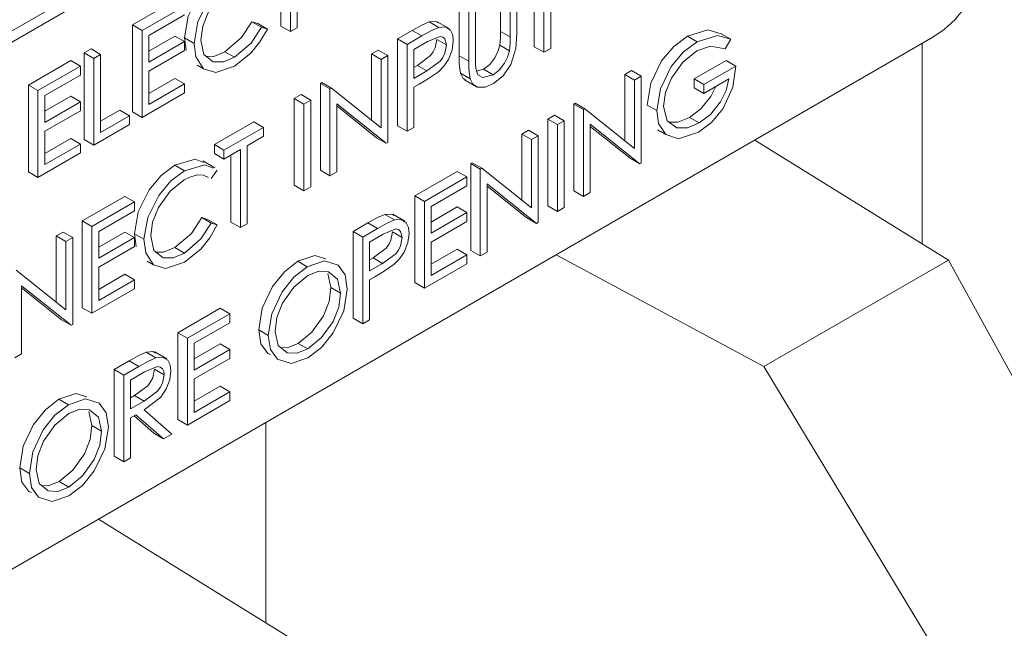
# Model space of a CAD drawing. Extents: x 13 to 426, y 6 to 274.
# Tile 15 of 40: x 188.79 to 192.47, y 95.77 to 98.04. Entities that reach past the tile are written whole.
import ezdxf

# ---------------------------------------------------------------- set-up
doc = ezdxf.new("R2010")
doc.units = 0
doc.header["$MEASUREMENT"] = 0

msp = doc.modelspace()

# ---------------------------------------------------------------- linework, layer by layer
at = {"color": 7, "linetype": 'Continuous', "lineweight": 15}
for p, q in [((188.0349, 97.576), (191.4833, 99.5668)), ((187.9989, 97.5138), (191.5192, 99.546)), ((189.8048, 97.9948), (189.8048, 98.2855)), ((189.83, 98.3), (189.83, 98.0094)), ((189.7689, 98.0156), (189.7689, 98.2647)), ((190.7504, 97.918), (190.7504, 98.2086)), ((190.7756, 98.2232), (190.7756, 97.9325)), ((190.5887, 97.9959), (190.5887, 98.1899)), ((190.6246, 97.9752), (190.6246, 98.1692)), ((190.6497, 98.1837), (190.6497, 97.9881)), ((190.7145, 97.9387), (190.7145, 98.1879)), ((189.2152, 98.0198), (189.3734, 98.1111)), ((189.2511, 97.999), (189.4093, 98.0904)), ((190.4341, 97.9051), (190.4341, 98.1007)), ((190.4951, 98.0945), (190.4951, 97.9005)), ((189.4093, 98.0571), (189.2763, 97.9803)), ((190.47, 97.8844), (190.47, 98.08)), ((189.2152, 97.6959), (189.2152, 98.0198)), ((189.2511, 97.999), (189.2152, 98.0198)), ((189.6606, 98.0319), (189.6826, 98.0254)), ((189.6965, 98.0112), (189.6606, 98.0319)), ((189.7185, 98.0046), (189.6826, 98.0254)), ((189.8048, 97.9948), (189.7689, 98.0156)), ((190.3587, 98.0109), (190.3228, 98.0316)), ((190.3966, 98.006), (190.3517, 98.032)), ((189.2511, 97.6752), (189.2511, 97.999)), ((189.2763, 97.9803), (189.2763, 97.8807)), ((189.2763, 97.9222), (189.3734, 97.9782)), ((189.4093, 97.9575), (189.3734, 97.9782)), ((189.6965, 98.0112), (189.7185, 98.0046)), ((189.83, 98.0094), (189.8048, 97.9948)), ((190.2039, 97.9679), (190.2589, 97.9996)), ((190.2399, 97.9471), (190.2949, 97.9789)), ((190.2949, 97.9789), (190.2589, 97.9996)), ((190.6246, 97.9752), (190.5887, 97.9959)), ((191.3219, 97.9574), (191.286, 97.9781)), ((191.4479, 97.9665), (191.412, 97.9873)), ((187.2446, 95.1122), (192.2017, 97.9738)), ((189.2763, 97.8807), (189.4093, 97.9575)), ((189.4093, 97.9575), (189.4093, 97.9243)), ((189.4155, 97.924), (189.4094, 97.9718)), ((189.4453, 97.9511), (189.4094, 97.9718)), ((190.2039, 97.644), (190.2039, 97.9679)), ((190.2399, 97.9471), (190.2039, 97.9679)), ((190.2399, 97.6233), (190.2399, 97.9471)), ((190.3163, 97.958), (190.265, 97.9284)), ((190.3873, 97.9452), (190.3514, 97.966)), ((190.6217, 97.9232), (190.5858, 97.944)), ((190.7504, 97.918), (190.7145, 97.9387)), ((191.4479, 97.9665), (191.4264, 97.9305)), ((192.1612, 97.9505), (192.1612, 97.2039)), ((189.0354, 97.916), (189.0606, 97.9305)), ((189.0354, 97.5921), (189.0354, 97.916)), ((189.0713, 97.8953), (189.0354, 97.916)), ((189.0965, 97.9098), (189.0606, 97.9305)), ((189.0713, 97.8953), (189.0965, 97.9098)), ((189.0965, 97.9098), (189.0965, 97.6192)), ((189.4093, 97.9243), (189.2763, 97.8475)), ((189.5963, 97.8994), (189.5604, 97.9201)), ((190.1069, 97.9118), (190.132, 97.9263)), ((190.1069, 97.6649), (190.1069, 97.9118)), ((190.1428, 97.8911), (190.1069, 97.9118)), ((190.168, 97.9056), (190.132, 97.9263)), ((190.1428, 97.8911), (190.168, 97.9056)), ((190.168, 97.9056), (190.168, 97.5818)), ((190.265, 97.9284), (190.265, 97.8205)), ((190.47, 97.8844), (190.4341, 97.9051)), ((190.7756, 97.9325), (190.7504, 97.918)), ((188.8269, 97.7956), (188.9851, 97.8869)), ((188.8628, 97.7749), (189.021, 97.8662)), ((189.021, 97.8662), (188.9851, 97.8869)), ((189.021, 97.8662), (189.021, 97.833)), ((189.0713, 97.5714), (189.0713, 97.8953)), ((189.4808, 97.8561), (189.4567, 97.87)), ((190.1428, 97.6362), (190.1428, 97.8911)), ((190.265, 97.8614), (190.2782, 97.8689)), ((190.3141, 97.8481), (190.2782, 97.8689)), ((191.3113, 97.8184), (191.43, 97.8869)), ((191.3473, 97.7976), (191.4659, 97.8661)), ((191.4659, 97.8661), (191.43, 97.8869)), ((189.021, 97.833), (188.888, 97.7562)), ((189.2763, 97.8475), (189.2763, 97.7229)), ((190.265, 97.8205), (190.3141, 97.8481)), ((190.475, 97.819), (190.4391, 97.8397)), ((190.4981, 97.8478), (190.5253, 97.8544)), ((190.5612, 97.8337), (190.5253, 97.8544)), ((191.0525, 97.835), (191.0776, 97.8495)), ((191.0525, 97.5881), (191.0525, 97.835)), ((191.0884, 97.8143), (191.0525, 97.835)), ((191.1136, 97.8288), (191.0776, 97.8495)), ((191.0884, 97.8143), (191.1136, 97.8288)), ((191.1136, 97.8288), (191.1136, 97.5049)), ((188.8269, 97.4718), (188.8269, 97.7956)), ((188.8628, 97.7749), (188.8269, 97.7956)), ((189.2763, 97.7644), (189.3734, 97.8205)), ((189.2763, 97.7229), (189.4093, 97.7997)), ((189.4093, 97.7997), (189.3734, 97.8205)), ((189.4093, 97.7997), (189.4093, 97.7665)), ((189.9163, 97.8018), (189.9216, 97.8049)), ((189.9163, 97.478), (189.9163, 97.8018)), ((189.9522, 97.7811), (189.9163, 97.8018)), ((189.9575, 97.7841), (189.9216, 97.8049)), ((190.2851, 97.7988), (190.265, 97.7873)), ((190.4541, 97.8153), (190.499, 97.7894)), ((191.0884, 97.5594), (191.0884, 97.8143)), ((191.3113, 97.7851), (191.3113, 97.8184)), ((191.3473, 97.7976), (191.3113, 97.8184)), ((191.4407, 97.8184), (191.3473, 97.7644)), ((191.3473, 97.7644), (191.3473, 97.7976)), ((188.8628, 97.451), (188.8628, 97.7749)), ((188.888, 97.7562), (188.888, 97.6565)), ((189.4093, 97.7665), (189.2511, 97.6752)), ((189.8192, 97.7458), (189.8444, 97.7603)), ((189.8803, 97.7396), (189.8444, 97.7603)), ((189.9522, 97.7811), (189.9575, 97.7841)), ((189.9522, 97.4572), (189.9522, 97.7811)), ((189.9575, 97.7841), (190.1428, 97.6362)), ((190.265, 97.7873), (190.265, 97.6378)), ((191.3473, 97.7644), (191.3113, 97.7851)), ((188.888, 97.698), (188.9851, 97.7541)), ((188.888, 97.6565), (189.021, 97.7333)), ((189.021, 97.7333), (188.9851, 97.7541)), ((189.021, 97.7333), (189.021, 97.7001)), ((189.8192, 97.4219), (189.8192, 97.7458)), ((189.8552, 97.725), (189.8192, 97.7458)), ((189.8552, 97.725), (189.8803, 97.7396)), ((189.8552, 97.4012), (189.8552, 97.725)), ((189.8803, 97.7396), (189.8803, 97.4157)), ((190.1622, 97.5785), (189.9774, 97.7261)), ((189.9774, 97.7261), (189.9774, 97.4718)), ((190.8619, 97.725), (190.8672, 97.728)), ((190.8619, 97.4011), (190.8619, 97.725)), ((190.8978, 97.7043), (190.8619, 97.725)), ((190.9031, 97.7073), (190.8672, 97.728)), ((191.1711, 97.7002), (191.1352, 97.7209)), ((189.021, 97.7001), (188.888, 97.6233)), ((189.0965, 97.6606), (189.1685, 97.7022)), ((189.2044, 97.6814), (189.1685, 97.7022)), ((189.2511, 97.6752), (189.2152, 97.6959)), ((190.1263, 97.5992), (189.9774, 97.7181)), ((190.7648, 97.6689), (190.79, 97.6835)), ((190.8259, 97.6627), (190.79, 97.6835)), ((190.8978, 97.7043), (190.9031, 97.7073)), ((190.8978, 97.3804), (190.8978, 97.7043)), ((190.9031, 97.7073), (191.0884, 97.5594)), ((189.2044, 97.6482), (189.0713, 97.5714)), ((189.0965, 97.6192), (189.2044, 97.6814)), ((189.2044, 97.6814), (189.2044, 97.6482)), ((189.5208, 97.5735), (189.6682, 97.6586)), ((189.7041, 97.6379), (189.6682, 97.6586)), ((190.7648, 97.3451), (190.7648, 97.6689)), ((190.8008, 97.6482), (190.7648, 97.6689)), ((190.8008, 97.6482), (190.8259, 97.6627)), ((190.8008, 97.3244), (190.8008, 97.6482)), ((190.8259, 97.6627), (190.8259, 97.3389)), ((191.1078, 97.5016), (190.923, 97.6492)), ((190.923, 97.6492), (190.923, 97.3949)), ((191.3292, 97.6543), (191.2933, 97.6751)), ((188.888, 97.6233), (188.888, 97.4988)), ((189.5567, 97.5528), (189.7041, 97.6379)), ((189.7041, 97.6379), (189.7041, 97.6046)), ((190.2399, 97.6233), (190.2039, 97.644)), ((190.265, 97.6378), (190.2399, 97.6233)), ((190.6678, 97.6129), (190.6929, 97.6274)), ((190.6678, 97.366), (190.6678, 97.6129)), ((190.7037, 97.5922), (190.6678, 97.6129)), ((190.7288, 97.6067), (190.6929, 97.6274)), ((191.0719, 97.5224), (190.923, 97.6413)), ((191.1742, 97.6281), (191.1859, 97.6213)), ((191.2055, 97.6109), (191.1863, 97.622)), ((188.888, 97.5402), (188.9851, 97.5963)), ((188.888, 97.4988), (189.021, 97.5756)), ((189.021, 97.5756), (188.9851, 97.5963)), ((189.021, 97.5756), (189.021, 97.5423)), ((189.0713, 97.5714), (189.0354, 97.5921)), ((189.5208, 97.5403), (189.5208, 97.5735)), ((189.5567, 97.5528), (189.5208, 97.5735)), ((189.7041, 97.6046), (189.643, 97.5694)), ((190.1622, 97.5785), (190.1263, 97.5992)), ((190.168, 97.5818), (190.1622, 97.5785)), ((190.7037, 97.5922), (190.7288, 97.6067)), ((190.7037, 97.3373), (190.7037, 97.5922)), ((190.7288, 97.6067), (190.7288, 97.2829)), ((192.2594, 97.1431), (191.5372, 97.5902)), ((189.021, 97.5423), (188.8628, 97.451)), ((189.5567, 97.5195), (189.5208, 97.5403)), ((189.6179, 97.5548), (189.5567, 97.5195)), ((189.5567, 97.5195), (189.5567, 97.5528)), ((189.6179, 97.2642), (189.6179, 97.5548)), ((189.643, 97.5694), (189.643, 97.2787)), ((189.5225, 97.4869), (189.4776, 97.5128)), ((189.5819, 97.2849), (189.5819, 97.5341)), ((190.4772, 97.5029), (190.4825, 97.5059)), ((190.4772, 97.1791), (190.4772, 97.5029)), ((190.5131, 97.4822), (190.4772, 97.5029)), ((190.5184, 97.4852), (190.4825, 97.5059)), ((191.1078, 97.5016), (191.0719, 97.5224)), ((191.1136, 97.5049), (191.1078, 97.5016)), ((188.8628, 97.451), (188.8269, 97.4718)), ((189.4092, 97.4759), (189.3733, 97.4966)), ((189.5316, 97.4788), (189.5095, 97.4466)), ((189.9522, 97.4572), (189.9163, 97.478)), ((189.9774, 97.4718), (189.9522, 97.4572)), ((190.2687, 97.3825), (190.4269, 97.4738)), ((190.4628, 97.4531), (190.4269, 97.4738)), ((190.5131, 97.4822), (190.5184, 97.4852)), ((190.5131, 97.1583), (190.5131, 97.4822)), ((190.5184, 97.4852), (190.7037, 97.3373)), ((190.3046, 97.3618), (190.4628, 97.4531)), ((190.4628, 97.4531), (190.4628, 97.4199)), ((190.7231, 97.2795), (190.5383, 97.4271)), ((190.5383, 97.4271), (190.5383, 97.1728)), ((189.8552, 97.4012), (189.8192, 97.4219)), ((189.8803, 97.4157), (189.8552, 97.4012)), ((190.4628, 97.4199), (190.3298, 97.3431)), ((190.6872, 97.3003), (190.5383, 97.4192)), ((190.8978, 97.3804), (190.8619, 97.4011)), ((190.923, 97.3949), (190.8978, 97.3804)), ((189.0282, 97.2891), (189.1864, 97.3805)), ((189.0642, 97.2684), (189.2224, 97.3597)), ((189.2224, 97.3597), (189.1864, 97.3805)), ((189.2224, 97.3597), (189.2224, 97.3265)), ((190.2687, 97.0587), (190.2687, 97.3825)), ((190.3046, 97.3618), (190.2687, 97.3825)), ((190.3046, 97.0379), (190.3046, 97.3618)), ((189.2224, 97.3265), (189.0893, 97.2497)), ((190.3298, 97.3431), (190.3298, 97.2434)), ((190.3298, 97.2849), (190.4269, 97.341)), ((190.3298, 97.2434), (190.4628, 97.3202)), ((190.4628, 97.3202), (190.4269, 97.341)), ((190.4628, 97.3202), (190.4628, 97.287)), ((190.8008, 97.3244), (190.7648, 97.3451)), ((190.8259, 97.3389), (190.8008, 97.3244)), ((189.0282, 96.9653), (189.0282, 97.2891)), ((189.0642, 97.2684), (189.0282, 97.2891)), ((189.4736, 97.3013), (189.4956, 97.2947)), ((189.5095, 97.2806), (189.4736, 97.3013)), ((189.5316, 97.274), (189.4956, 97.2947)), ((189.5095, 97.2806), (189.5316, 97.274)), ((189.6179, 97.2642), (189.5819, 97.2849)), ((189.643, 97.2787), (189.6179, 97.2642)), ((190.0386, 97.2497), (190.0936, 97.2814)), ((190.1295, 97.2607), (190.0936, 97.2814)), ((190.1934, 97.2927), (190.1574, 97.3134)), ((190.2312, 97.2879), (190.1863, 97.3138)), ((190.4628, 97.287), (190.3298, 97.2102)), ((190.7231, 97.2795), (190.6872, 97.3003)), ((190.7288, 97.2829), (190.7231, 97.2795)), ((188.9312, 97.2331), (188.9563, 97.2476)), ((188.9922, 97.2269), (188.9563, 97.2476)), ((189.0642, 96.9446), (189.0642, 97.2684)), ((189.0893, 97.2497), (189.0893, 97.1501)), ((189.0893, 97.1915), (189.1864, 97.2476)), ((189.2224, 97.2269), (189.1864, 97.2476)), ((189.2286, 97.1934), (189.2224, 97.2412)), ((189.2583, 97.2204), (189.2224, 97.2412)), ((190.0386, 96.9258), (190.0386, 97.2497)), ((190.0745, 97.2289), (190.0386, 97.2497)), ((190.0745, 97.2289), (190.1295, 97.2607)), ((190.2219, 97.227), (190.186, 97.2478)), ((188.9312, 96.9862), (188.9312, 97.2331)), ((188.9671, 97.2124), (188.9312, 97.2331)), ((188.9671, 97.2124), (188.9922, 97.2269)), ((188.9671, 96.9575), (188.9671, 97.2124)), ((188.9922, 97.2269), (188.9922, 96.903)), ((189.0893, 97.1501), (189.2224, 97.2269)), ((189.2224, 97.2269), (189.2224, 97.1937)), ((190.0745, 96.9051), (190.0745, 97.2289)), ((190.1509, 97.2399), (190.0996, 97.2103)), ((190.0996, 97.2103), (190.0996, 97.1023)), ((190.3298, 97.2102), (190.3298, 97.0857)), ((189.2224, 97.1937), (189.0893, 97.1169)), ((189.4094, 97.1688), (189.3735, 97.1895)), ((190.3298, 97.1271), (190.4269, 97.1832)), ((190.4628, 97.1625), (190.4269, 97.1832)), ((190.5131, 97.1583), (190.4772, 97.1791)), ((190.5383, 97.1728), (190.5131, 97.1583)), ((189.2939, 97.1255), (189.2698, 97.1394)), ((189.8677, 97.1179), (189.8318, 97.1386)), ((190.0996, 97.1433), (190.1128, 97.1507)), ((190.1487, 97.1299), (190.1128, 97.1507)), ((190.3298, 97.0857), (190.4628, 97.1625)), ((190.4628, 97.1625), (190.4628, 97.1293)), ((191.5713, 96.7458), (190.7967, 97.1628)), ((191.5713, 96.7458), (192.2594, 97.1431)), ((192.2594, 97.1431), (195.7261, 90.849)), ((188.7818, 97.1054), (188.9671, 96.9575)), ((189.0893, 97.1169), (189.0893, 96.9923)), ((190.0996, 97.1023), (190.1487, 97.1299)), ((190.4628, 97.1293), (190.3046, 97.0379)), ((189.0893, 97.0338), (189.1864, 97.0898)), ((189.0893, 96.9923), (189.2224, 97.0691)), ((189.2224, 97.0691), (189.1864, 97.0898)), ((189.2224, 97.0691), (189.2224, 97.0359)), ((189.9559, 97.0402), (189.9444, 97.093)), ((190.1197, 97.0807), (190.0996, 97.0691)), ((190.0996, 97.0691), (190.0996, 96.9196)), ((190.3046, 97.0379), (190.2687, 97.0587)), ((188.9865, 96.8997), (188.8017, 97.0473)), ((188.8017, 97.0473), (188.8017, 96.793)), ((188.9506, 96.9205), (188.8017, 97.0394)), ((189.2224, 97.0359), (189.0642, 96.9446)), ((189.9918, 97.0195), (189.9559, 97.0402)), ((189.0642, 96.9446), (189.0282, 96.9653)), ((189.3842, 96.8719), (189.5424, 96.9632)), ((189.5783, 96.9425), (189.5424, 96.9632)), ((188.9865, 96.8997), (188.9506, 96.9205)), ((189.4201, 96.8512), (189.5783, 96.9425)), ((189.5783, 96.9425), (189.5783, 96.9093)), ((190.0745, 96.9051), (190.0386, 96.9258)), ((190.0996, 96.9196), (190.0745, 96.9051)), ((188.9922, 96.903), (188.9865, 96.8997)), ((189.5783, 96.9093), (189.4453, 96.8325)), ((189.7221, 96.8622), (189.6862, 96.8829)), ((189.3842, 96.5481), (189.3842, 96.8719)), ((189.4201, 96.8512), (189.3842, 96.8719)), ((189.4201, 96.5273), (189.4201, 96.8512)), ((189.3431, 96.7745), (189.2982, 96.8005)), ((189.4453, 96.8325), (189.4453, 96.7328)), ((189.4453, 96.7743), (189.5424, 96.8304)), ((189.4453, 96.7328), (189.5783, 96.8096)), ((189.5783, 96.8096), (189.5424, 96.8304)), ((189.5783, 96.8096), (189.5783, 96.7764)), ((189.869, 96.8114), (189.8331, 96.8321)), ((188.8017, 96.793), (188.7765, 96.7785)), ((189.1469, 96.7349), (189.203, 96.7673)), ((189.2389, 96.7466), (189.203, 96.7673)), ((189.3025, 96.7789), (189.2665, 96.7996)), ((189.5783, 96.7764), (189.4453, 96.6996)), ((189.1469, 96.4111), (189.1469, 96.7349)), ((189.1828, 96.7142), (189.1469, 96.7349)), ((189.1828, 96.7142), (189.2389, 96.7466)), ((189.3338, 96.7148), (189.2979, 96.7356)), ((195.2888, 90.5965), (191.5713, 96.7458)), ((189.1828, 96.3903), (189.1828, 96.7142)), ((189.2606, 96.7259), (189.208, 96.6955)), ((189.208, 96.6955), (189.208, 96.5876)), ((189.4453, 96.6996), (189.4453, 96.5751)), ((189.4453, 96.6165), (189.5424, 96.6726)), ((189.5783, 96.6519), (189.5424, 96.6726)), ((188.9761, 96.6031), (188.9401, 96.6239)), ((189.208, 96.6287), (189.2234, 96.6375)), ((189.208, 96.5876), (189.2593, 96.6167)), ((189.2593, 96.6167), (189.2234, 96.6375)), ((189.5783, 96.6187), (189.4201, 96.5273)), ((189.4453, 96.5751), (189.5783, 96.6519)), ((189.5783, 96.6519), (189.5783, 96.6187)), ((189.2595, 96.5841), (189.3626, 96.4941)), ((189.0642, 96.5255), (189.0527, 96.5782)), ((189.2284, 96.5661), (189.208, 96.5543)), ((189.208, 96.5543), (189.208, 96.4049)), ((189.2955, 96.4969), (189.2211, 96.5619)), ((189.3315, 96.4762), (189.2284, 96.5661)), ((189.4201, 96.5273), (189.3842, 96.5481)), ((189.1001, 96.5047), (189.0642, 96.5255)), ((189.7125, 96.5369), (189.7125, 95.7903)), ((189.3315, 96.4762), (189.2955, 96.4969)), ((189.3626, 96.4941), (189.3315, 96.4762)), ((189.1828, 96.3903), (189.1469, 96.4111)), ((189.208, 96.4049), (189.1828, 96.3903)), ((188.8305, 96.3474), (188.7945, 96.3682)), ((188.9773, 96.2966), (188.9414, 96.3174)), ((189.8107, 95.7295), (189.0884, 96.1766))]:
    msp.add_line(p, q, dxfattribs=at)
at = {"color": 7, "linetype": 'Continuous', "lineweight": 15, "flags": 128}
for points in [[(192.2017, 97.9738), (192.2437, 98.0029), (192.2842, 98.0404), (192.3214, 98.0849), (192.3541, 98.1347), (192.3809, 98.1879), (192.4008, 98.2424), (192.4131, 98.2962), (192.4172, 98.3472)], [(189.4094, 97.9718), (189.4232, 98.0532), (189.4642, 98.1353), (189.5094, 98.1893), (189.5602, 98.2273)], [(189.4453, 97.9511), (189.4591, 98.0325), (189.5001, 98.1145), (189.5453, 98.1686), (189.5962, 98.2065)], [(189.5946, 98.1724), (189.5423, 98.13), (189.4989, 98.0693), (189.4774, 98.0152), (189.4704, 97.9634)], [(189.5604, 97.9201), (189.622, 97.973), (189.6606, 98.0319)], [(190.2589, 97.9996), (190.2948, 98.0194), (190.3228, 98.0316)], [(190.3228, 98.0316), (190.3473, 98.0329), (190.3553, 98.0278)], [(190.3587, 98.0109), (190.3832, 98.0122), (190.4017, 98.0005), (190.41, 97.9828), (190.4124, 97.9599)], [(189.5963, 97.8994), (189.6579, 97.9522), (189.6965, 98.0112)], [(189.7185, 98.0046), (189.6911, 97.9563), (189.657, 97.9141), (189.5965, 97.8663)], [(190.2949, 97.9789), (190.3308, 97.9986), (190.3587, 98.0109)], [(190.3873, 97.9452), (190.3809, 97.9681), (190.3734, 97.9746), (190.3636, 97.9771), (190.3163, 97.958)], [(190.6497, 97.9881), (190.6461, 97.9323), (190.6271, 97.8728), (190.5983, 97.8303), (190.5626, 97.8013)], [(190.5858, 97.944), (190.5884, 97.9735), (190.5887, 97.9959)], [(191.1352, 97.7209), (191.1493, 97.8028), (191.1897, 97.8854), (191.235, 97.9397), (191.286, 97.9781)], [(191.286, 97.9781), (191.3623, 98.0014), (191.412, 97.9873)], [(191.3219, 97.9574), (191.3982, 97.9806), (191.4479, 97.9665)], [(189.4808, 97.8561), (189.4518, 97.9004), (189.4453, 97.9511)], [(189.4704, 97.9634), (189.4821, 97.9097), (189.5167, 97.8822), (189.5544, 97.8819), (189.5963, 97.8994)], [(190.2782, 97.8689), (190.3268, 97.9054), (190.337, 97.9194), (190.3448, 97.9349), (190.3514, 97.966)], [(190.3141, 97.8481), (190.3627, 97.8846), (190.3729, 97.8986), (190.3807, 97.9142), (190.3873, 97.9452)], [(190.4124, 97.9599), (190.4083, 97.9261), (190.394, 97.8908), (190.3768, 97.8659), (190.3565, 97.8454)], [(190.5253, 97.8544), (190.548, 97.8724), (190.5676, 97.8977), (190.579, 97.9206), (190.5858, 97.944)], [(190.6217, 97.9232), (190.6243, 97.9528), (190.6246, 97.9752)], [(191.1711, 97.7002), (191.1852, 97.782), (191.2256, 97.8646), (191.271, 97.919), (191.3219, 97.9574)], [(191.4264, 97.9305), (191.3717, 97.9408), (191.3211, 97.9237)], [(189.4906, 97.9029), (189.5185, 97.9026), (189.5604, 97.9201)], [(190.4391, 97.8397), (190.4347, 97.8753), (190.4341, 97.9051)], [(190.5612, 97.8337), (190.5839, 97.8516), (190.6035, 97.8769), (190.6149, 97.8998), (190.6217, 97.9232)], [(191.3211, 97.9237), (191.2693, 97.8813), (191.2261, 97.8213), (191.2041, 97.7677), (191.1963, 97.716)], [(189.5965, 97.8663), (189.5258, 97.8423), (189.4808, 97.8561)], [(190.475, 97.819), (190.4706, 97.8545), (190.47, 97.8844)], [(190.4951, 97.9005), (190.4953, 97.8764), (190.4963, 97.858)], [(191.4659, 97.8661), (191.4552, 97.7884), (191.4192, 97.7086), (191.3759, 97.6562), (191.327, 97.6198)], [(190.3565, 97.8454), (190.3166, 97.8177), (190.2851, 97.7988)], [(190.4593, 97.8139), (190.4497, 97.8199), (190.4391, 97.8397)], [(190.4963, 97.858), (190.5041, 97.8342), (190.5225, 97.8243), (190.5612, 97.8337)], [(190.5626, 97.8013), (190.5312, 97.7881), (190.5029, 97.7884), (190.4857, 97.7992), (190.475, 97.819)], [(191.3292, 97.6543), (191.3717, 97.6864), (191.409, 97.7326), (191.4303, 97.7752), (191.4407, 97.8184)], [(191.2933, 97.6751), (191.3358, 97.7072), (191.3731, 97.7533), (191.3913, 97.7898)], [(191.2055, 97.6109), (191.1777, 97.6526), (191.1711, 97.7002)], [(191.1963, 97.716), (191.2101, 97.6624), (191.2468, 97.6359), (191.286, 97.6366), (191.3292, 97.6543)], [(191.2179, 97.6568), (191.2501, 97.6573), (191.2933, 97.6751)], [(191.327, 97.6198), (191.2525, 97.5952), (191.2055, 97.6109)], [(189.3733, 97.4966), (189.4493, 97.5195), (189.48, 97.5063)], [(189.4092, 97.4759), (189.4852, 97.4987), (189.5159, 97.4855)], [(189.2224, 97.2412), (189.2362, 97.3226), (189.2772, 97.4046), (189.3225, 97.4587), (189.3733, 97.4966)], [(189.2583, 97.2204), (189.2722, 97.3019), (189.3132, 97.3839), (189.3584, 97.4379), (189.4092, 97.4759)], [(189.4076, 97.4418), (189.3554, 97.3994), (189.312, 97.3386), (189.2905, 97.2846), (189.2835, 97.2328)], [(189.4995, 97.4513), (189.4804, 97.4602), (189.4577, 97.4604), (189.4331, 97.454), (189.4076, 97.4418)], [(190.1574, 97.3134), (190.1819, 97.3147), (190.1899, 97.3097)], [(189.3735, 97.1895), (189.435, 97.2423), (189.4736, 97.3013)], [(189.4094, 97.1688), (189.4709, 97.2216), (189.5095, 97.2806)], [(190.0936, 97.2814), (190.1295, 97.3012), (190.1574, 97.3134)], [(190.1295, 97.2607), (190.1654, 97.2804), (190.1934, 97.2927)], [(190.1934, 97.2927), (190.2178, 97.294), (190.2364, 97.2823), (190.2446, 97.2646), (190.2471, 97.2417)], [(189.5316, 97.274), (189.5041, 97.2257), (189.47, 97.1835), (189.4095, 97.1356)], [(190.1128, 97.1507), (190.1614, 97.1872), (190.1716, 97.2012), (190.1794, 97.2168), (190.186, 97.2478)], [(190.2219, 97.227), (190.2155, 97.2499), (190.208, 97.2564), (190.1983, 97.2589), (190.1509, 97.2399)], [(190.2471, 97.2417), (190.2429, 97.2079), (190.2286, 97.1727), (190.2114, 97.1477), (190.1911, 97.1272)], [(189.2939, 97.1255), (189.2649, 97.1698), (189.2583, 97.2204)], [(189.2835, 97.2328), (189.2951, 97.179), (189.3297, 97.1516), (189.3674, 97.1513), (189.4094, 97.1688)], [(190.1487, 97.1299), (190.1974, 97.1665), (190.2075, 97.1804), (190.2154, 97.196), (190.2219, 97.227)], [(189.3037, 97.1722), (189.3315, 97.172), (189.3735, 97.1895)], [(189.4095, 97.1356), (189.3389, 97.1116), (189.2939, 97.1255)], [(189.6862, 96.8829), (189.6996, 96.9633), (189.7381, 97.045), (189.7819, 97.0997), (189.8318, 97.1386)], [(189.8318, 97.1386), (189.8956, 97.1605), (189.937, 97.1479)], [(189.8677, 97.1179), (189.9315, 97.1398), (189.9832, 97.124), (190.0088, 97.0876), (190.0169, 97.0339)], [(189.7221, 96.8622), (189.7355, 96.9426), (189.774, 97.0243), (189.8178, 97.079), (189.8677, 97.1179)], [(189.9918, 97.0195), (189.9803, 97.0722), (189.9467, 97.0997), (189.91, 97.1012), (189.869, 97.0854)], [(190.1911, 97.1272), (190.1512, 97.0995), (190.1197, 97.0807)], [(189.869, 97.0854), (189.8175, 97.0425), (189.7751, 96.9817), (189.7542, 96.9282), (189.7473, 96.8768)], [(189.8331, 96.8321), (189.885, 96.8743), (189.9279, 96.9349), (189.9489, 96.9887), (189.9559, 97.0402)], [(190.0169, 97.0339), (190.0036, 96.9534), (189.9641, 96.8718), (189.9201, 96.8171), (189.87, 96.7787)], [(189.869, 96.8114), (189.9209, 96.8536), (189.9638, 96.9142), (189.9848, 96.9679), (189.9918, 97.0195)], [(189.7299, 96.7911), (189.7201, 96.7942), (189.6945, 96.83), (189.6862, 96.8829)], [(189.7473, 96.8768), (189.7587, 96.8245), (189.792, 96.7971), (189.8282, 96.7952), (189.869, 96.8114)], [(189.87, 96.7787), (189.807, 96.7575), (189.756, 96.7734), (189.7305, 96.8092), (189.7221, 96.8622)], [(189.2665, 96.7996), (189.2919, 96.8019), (189.3018, 96.7962)], [(189.7676, 96.8173), (189.7923, 96.8159), (189.8331, 96.8321)], [(189.203, 96.7673), (189.2387, 96.787), (189.2665, 96.7996)], [(189.2389, 96.7466), (189.2746, 96.7663), (189.3025, 96.7789)], [(189.3025, 96.7789), (189.3278, 96.7811), (189.3473, 96.7701), (189.3563, 96.7525), (189.359, 96.7293)], [(189.2234, 96.6375), (189.2726, 96.6744), (189.2831, 96.6884), (189.2911, 96.7041), (189.2979, 96.7356)], [(189.359, 96.7293), (189.3548, 96.6967), (189.3416, 96.6627), (189.3206, 96.6322), (189.2595, 96.5841)], [(189.3338, 96.7148), (189.3321, 96.7279), (189.3269, 96.7377), (189.319, 96.7439), (189.3088, 96.7459), (189.2606, 96.7259)], [(189.2593, 96.6167), (189.3085, 96.6537), (189.319, 96.6677), (189.327, 96.6834), (189.3338, 96.7148)], [(188.7945, 96.3682), (188.8079, 96.4486), (188.8464, 96.5303), (188.8902, 96.585), (188.9401, 96.6239)], [(188.9401, 96.6239), (189.0039, 96.6458), (189.0454, 96.6331)], [(188.9761, 96.6031), (189.0398, 96.625), (189.0915, 96.6093), (189.1171, 96.5729), (189.1253, 96.5192)], [(188.8305, 96.3474), (188.8438, 96.4278), (188.8823, 96.5095), (188.9262, 96.5642), (188.9761, 96.6031)], [(189.1001, 96.5047), (189.0886, 96.5575), (189.055, 96.585), (189.0183, 96.5864), (188.9773, 96.5706)], [(188.9773, 96.5706), (188.9258, 96.5278), (188.8835, 96.467), (188.8625, 96.4134), (188.8556, 96.3621)], [(188.9414, 96.3174), (188.9933, 96.3596), (189.0362, 96.4202), (189.0573, 96.4739), (189.0642, 96.5255)], [(189.1253, 96.5192), (189.112, 96.4387), (189.0724, 96.3571), (189.0285, 96.3024), (188.9783, 96.264)], [(188.9773, 96.2966), (189.0292, 96.3388), (189.0721, 96.3995), (189.0932, 96.4532), (189.1001, 96.5047)], [(188.8382, 96.2763), (188.8284, 96.2794), (188.8029, 96.3152), (188.7945, 96.3682)], [(188.8556, 96.3621), (188.8671, 96.3098), (188.9004, 96.2824), (188.9365, 96.2804), (188.9773, 96.2966)], [(188.9783, 96.264), (188.9153, 96.2428), (188.8643, 96.2587), (188.8388, 96.2945), (188.8305, 96.3474)], [(188.8759, 96.3025), (188.9006, 96.3012), (188.9414, 96.3174)]]:
    msp.add_lwpolyline(points, dxfattribs=at)

doc.saveas('drawing.dxf')
